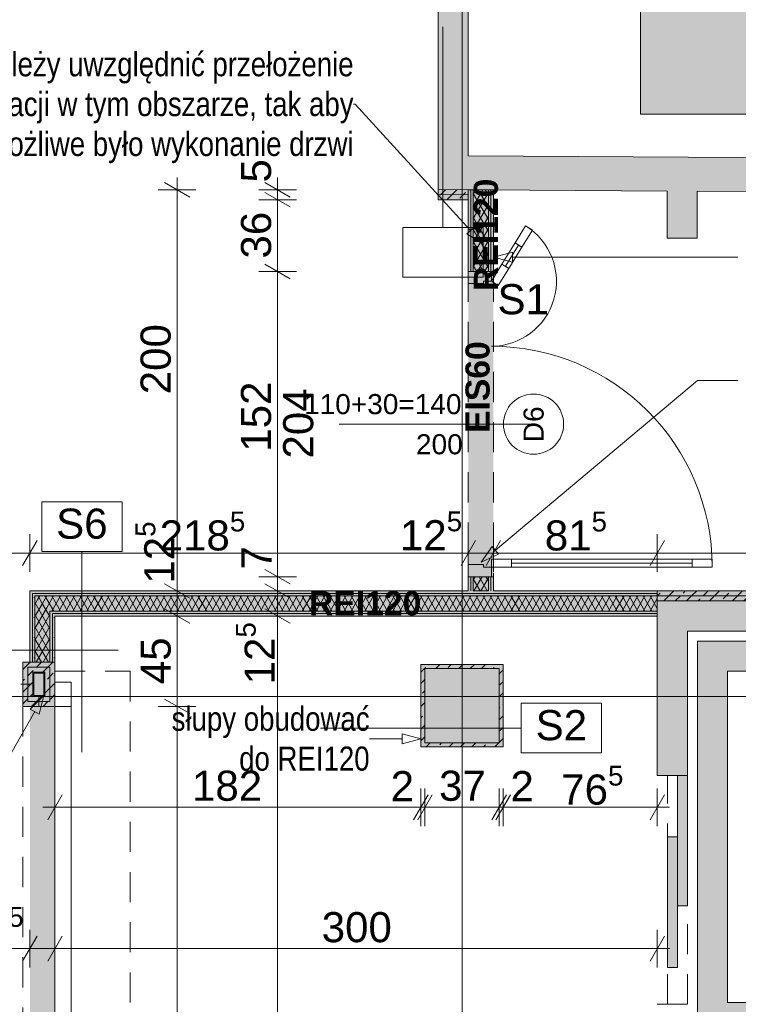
# Paper-space layout 'A-29. RZUT - PIĘTRO -1' of a CAD drawing. Header units: millimetres. Extents: x 0 to 950, y 0 to 750.
# Tile 16 of 28: x 303 to 375, y 203 to 301. Entities that reach past the tile are written whole.
import ezdxf
from ezdxf.xclip import XClip

# ---------------------------------------------------------------- set-up
doc = ezdxf.new("R2010")
doc.units = ezdxf.units.MM
doc.header["$MEASUREMENT"] = 0
doc.header["$XCLIPFRAME"] = 0
for name, pattern in [('DASHDOTX2', [1000, 500, -250, 0, -250]), ('DOT2', [3, 0.5, -2.5]), ('Przer. długie kreski', [2.5, 1.5, -1]), ('PRZERYWANA_DU_A', [550, 350, -200])]:
    doc.linetypes.add(name, pattern=pattern)
for name, color, linetype, lineweight in [('0_Nr_pióra__2', 8, 'Continuous', 13), ('A_winda_Nr_pióra__1', 7, 'Continuous', 20), ('A_wymiary_Nr_pióra__1', 7, 'Continuous', 20), ('A_wymiary_Nr_pióra__2', 8, 'Continuous', 13), ('A_ściany proj_Nr_pióra__1', 7, 'Continuous', 20), ('A_ściany proj_Nr_pióra__2', 8, 'Continuous', 13), ('A_ściany_Nr_pióra__1', 7, 'Continuous', 20), ('Drzwi Archicad_Nr_pióra__1', 7, 'Continuous', 20), ('Drzwi Archicad_Nr_pióra__3', 252, 'Continuous', 13), ('Znaczniki drzwi Archicada_Nr_pióra__3', 252, 'Continuous', 13)]:
    doc.layers.add(name, color=color, linetype=linetype, lineweight=lineweight)
for name, color, linetype in [('A_konstrukcja stalowa', 7, 'Continuous'), ('A_podrys', 7, 'Continuous'), ('A_ppoż proj', 7, 'Continuous'), ('A_winda', 7, 'Continuous'), ('A_ściany', 7, 'Continuous'), ('A_ściany proj', 7, 'Continuous')]:
    doc.layers.add(name, color=color, linetype=linetype)
for name, color, linetype, lineweight, true_color in [('A_konstrukcja stalowa_Nr_pióra__10', 7, 'Continuous', 13, 0x4b4b4b), ('A_opis ścian_Nr_pióra__19', 7, 'Continuous', 5, 0x191919), ('A_opis_Nr_pióra__10', 7, 'Continuous', 13, 0x4b4b4b), ('A_opis_Nr_pióra__255', 7, 'Continuous', 15, 0x242424), ('A_osie_Nr_pióra__16', 7, 'Continuous', 5, 0x0f0f0f), ('A_ppoż proj_Nr_pióra__8', 7, 'Continuous', 13, 0x4c4c4c), ('A_stolarka_Nr_pióra__8', 7, 'Continuous', 13, 0x4c4c4c), ('A_ściany proj_Nr_pióra__10', 7, 'Continuous', 13, 0x4b4b4b), ('A_ściany proj_Nr_pióra__21', 7, 'Continuous', 5, 0xb0b0b0), ('A_ściany proj_Nr_pióra__8', 7, 'Continuous', 13, 0x4c4c4c)]:
    doc.layers.add(name, color=color, linetype=linetype, lineweight=lineweight, true_color=true_color)
doc.styles.add('STYL_AUTOMATYCZNY_1', font='arial.ttf')
doc.styles.add('STYL_AUTOMATYCZNY_2', font='ARIALN.TTF')
doc.styles.add('STYL_AUTOMATYCZNY_3', font='arial.ttf')
doc.styles.add('STYL_AUTOMATYCZNY_4', font='arial.ttf')
doc.styles.add('STYL_AUTOMATYCZNY_5', font='arial.ttf')
pattern_1 = [(45, (-3203.2107, -656.7228), (-1.1404925, 1.1404925), []), (45, (-3202.0702, -656.7228), (-1.1404925, 1.1404925), [0.80646, -0.40322])]
pattern_2 = [(0, (-3203.2107, -656.7228), (0, 2), [0, -2])]
pattern_3 = [(60, (-3203.2107, -656.72283), (-0.51961524, 0.3), []), (120, (-3203.2107, -656.72283), (0.51961524, 0.3), [])]

# ---------------------------------------------------------------- blocks, each defined once
blk = doc.blocks.new('Rysunek_2_2', base_point=(-3203.211, -656.723))
at = {"linetype": 'Continuous', "lineweight": 0, "true_color": 0x484848}
blk.add_hatch(color=251, dxfattribs=at).paths.add_polyline_path([(365.172, 519.047), (365.172, 291.427), (535.172, 291.427), (535.172, 519.047)])
at = {"layer": 'A_konstrukcja stalowa', "linetype": 'Continuous', "lineweight": 0, "true_color": 0x252525}
h = blk.add_hatch(color=250, dxfattribs=at)
h.paths.add_polyline_path([(304.634, 233.427), (305.834, 233.427), (305.834, 235.827), (304.634, 235.827)])
h.paths.add_polyline_path([(304.734, 233.527), (304.734, 235.727), (305.734, 235.727), (305.734, 233.527)], flags=0)
at = {"layer": 'A_ppoż proj', "linetype": 'Continuous', "lineweight": 0, "true_color": 0x121212}
h = blk.add_hatch(color=250, dxfattribs=at)
h.paths.add_polyline_path([(304.334, 243.927), (304.334, 236.827), (303.634, 236.827), (303.634, 232.427), (304.334, 232.427), (304.334, 162.427), (303.634, 162.427), (303.634, 158.027), (304.334, 158.027), (304.334, 150.927), (422.084, 150.927), (422.084, 111.262), (424.584, 111.262), (424.584, 150.927), (429.992, 150.927), (429.992, 156.127), (434.392, 156.127), (434.392, 163.527), (429.992, 163.527), (429.992, 234.127), (434.992, 234.127), (434.992, 241.975), (429.992, 241.975), (429.992, 243.927), (350.503, 243.927), (350.503, 283.887), (345.003, 283.905), (344.997, 282.905), (347.997, 282.887), (348.003, 243.927)])
h.paths.add_polyline_path([(366.833, 153.427), (306.834, 153.427), (306.834, 241.427), (366.833, 241.427), (366.834, 242.927), (428.992, 242.927), (428.992, 241.575), (434.592, 241.575), (434.592, 234.527), (428.992, 234.527), (428.992, 163.127), (433.992, 163.127), (433.992, 156.527), (428.992, 156.527), (428.992, 151.927), (366.834, 151.927)], flags=0)
h = blk.add_hatch(color=250, dxfattribs=at)
h.paths.add_polyline_path([(343.283, 228.387), (351.483, 228.387), (351.483, 236.587), (343.283, 236.587)])
h.paths.add_polyline_path([(343.683, 228.787), (343.683, 236.187), (351.083, 236.187), (351.083, 228.787)], flags=0)
at = {"layer": 'A_winda', "linetype": 'Continuous', "lineweight": 0, "true_color": 0xfdfdfd}
h = blk.add_hatch(color=7, dxfattribs=at)
h.paths.add_polyline_path([(370.834, 238.927), (370.834, 199.927), (425.012, 199.927), (425.012, 238.927)])
h.paths.add_polyline_path([(422.012, 235.927), (422.012, 202.927), (373.834, 202.927), (373.834, 235.927)], flags=0)
for points in [[(368.834, 212.547), (369.834, 212.547), (369.834, 225.547), (368.834, 225.547)], [(367.834, 206.428), (368.834, 206.428), (368.834, 219.428), (367.834, 219.428)]]:
    blk.add_hatch(color=7, dxfattribs=at).paths.add_polyline_path(points)
at = {"layer": 'A_ściany', "linetype": 'Continuous', "lineweight": 0, "true_color": 0x000000}
for points in [[(348.003, 287.287), (348.003, 406.527), (345.003, 406.527), (345.003, 283.905)], [(345.003, 283.905), (452.065, 283.244), (452.086, 286.644), (348.003, 287.287)], [(370.803, 279.087), (370.803, 283.746), (367.803, 283.764), (367.803, 279.087)], [(369.834, 239.927), (366.834, 242.927), (366.834, 225.547), (369.834, 225.547)], [(369.834, 239.927), (425.992, 239.927), (428.992, 242.927), (366.834, 242.927)], [(343.683, 236.187), (343.683, 228.787), (351.083, 228.787), (351.083, 236.187)]]:
    blk.add_hatch(color=18, dxfattribs=at).paths.add_polyline_path(points)
at = {"layer": 'A_ściany proj', "linetype": 'Continuous', "lineweight": 0, "true_color": 0x4b4b4b}
h = blk.add_hatch(dxfattribs=at)
h.set_pattern_fill('FP_65_0002', color=251, style=0, pattern_type=2)
h.set_pattern_definition(pattern_1)
h.paths.add_polyline_path([(348.003, 283.887), (345.003, 283.905), (345, 283.405), (348, 283.387)])
at = {"layer": 'A_ściany proj', "linetype": 'Continuous', "lineweight": 13}
h = blk.add_hatch(dxfattribs=at)
h.set_pattern_fill('gypsum_0002', color=8, style=0, pattern_type=2)
h.set_pattern_definition(pattern_2)
h.paths.add_polyline_path([(348.003, 283.871), (348.003, 275.745), (348.253, 275.745), (348.253, 283.871)])
h = blk.add_hatch(dxfattribs=at)
h.set_pattern_fill('gypsum_0002', color=8, style=0, pattern_type=2)
h.set_pattern_definition(pattern_2)
h.paths.add_polyline_path([(348.503, 283.871), (348.253, 283.871), (348.253, 275.745), (348.503, 275.745)])
h = blk.add_hatch(dxfattribs=at)
h.set_pattern_fill('batt_insulation_0002', color=8, style=0, pattern_type=2)
h.set_pattern_definition(pattern_3)
h.paths.add_polyline_path([(350.003, 283.871), (348.503, 283.871), (348.503, 275.745), (350.003, 275.745)])
h = blk.add_hatch(dxfattribs=at)
h.set_pattern_fill('gypsum_0002', color=8, style=0, pattern_type=2)
h.set_pattern_definition(pattern_2)
h.paths.add_polyline_path([(350.003, 283.871), (350.003, 275.745), (350.253, 275.745), (350.253, 283.871)])
h = blk.add_hatch(dxfattribs=at)
h.set_pattern_fill('gypsum_0002', color=8, style=0, pattern_type=2)
h.set_pattern_definition(pattern_2)
h.paths.add_polyline_path([(350.253, 283.871), (350.253, 275.745), (350.503, 275.745), (350.503, 283.871)])
at = {"layer": 'A_ściany proj', "linetype": 'Continuous', "lineweight": 0, "true_color": 0x4b4b4b}
h = blk.add_hatch(dxfattribs=at)
h.set_pattern_fill('FP_65_0002', color=251, style=0, pattern_type=2)
h.set_pattern_definition(pattern_1)
h.paths.add_polyline_path([(344.997, 282.905), (347.997, 282.887), (348, 283.387), (345, 283.405)])
at = {"layer": 'A_ściany proj', "linetype": 'Continuous', "lineweight": 13}
h = blk.add_hatch(dxfattribs=at)
h.set_pattern_fill('gypsum_0002', color=8, style=0, pattern_type=2)
h.set_pattern_definition(pattern_2)
h.paths.add_polyline_path([(348.003, 243.927), (348.253, 243.927), (348.253, 245.345), (348.003, 245.345)])
h = blk.add_hatch(dxfattribs=at)
h.set_pattern_fill('gypsum_0002', color=8, style=0, pattern_type=2)
h.set_pattern_definition(pattern_2)
h.paths.add_polyline_path([(348.253, 245.345), (348.253, 243.927), (348.503, 243.927), (348.503, 245.345)])
h = blk.add_hatch(dxfattribs=at)
h.set_pattern_fill('batt_insulation_0002', color=8, style=0, pattern_type=2)
h.set_pattern_definition(pattern_3)
h.paths.add_polyline_path([(348.503, 245.345), (348.503, 243.927), (350.003, 243.927), (350.003, 245.345)])
h = blk.add_hatch(dxfattribs=at)
h.set_pattern_fill('gypsum_0002', color=8, style=0, pattern_type=2)
h.set_pattern_definition(pattern_2)
h.paths.add_polyline_path([(350.003, 243.927), (350.253, 243.927), (350.253, 245.345), (350.003, 245.345)])
h = blk.add_hatch(dxfattribs=at)
h.set_pattern_fill('gypsum_0002', color=8, style=0, pattern_type=2)
h.set_pattern_definition(pattern_2)
h.paths.add_polyline_path([(350.253, 243.927), (350.503, 243.927), (350.503, 245.345), (350.253, 245.345)])
h = blk.add_hatch(dxfattribs=at)
h.set_pattern_fill('gypsum_0002', color=8, style=0, pattern_type=2)
h.set_pattern_definition(pattern_2)
h.paths.add_polyline_path([(366.833, 243.927), (304.334, 243.927), (304.584, 243.677), (366.833, 243.677)])
h = blk.add_hatch(dxfattribs=at)
h.set_pattern_fill('gypsum_0002', color=8, style=0, pattern_type=2)
h.set_pattern_definition(pattern_2)
h.paths.add_polyline_path([(304.334, 243.927), (304.334, 236.827), (304.584, 236.827), (304.584, 243.677)])
h = blk.add_hatch(dxfattribs=at)
h.set_pattern_fill('gypsum_0002', color=8, style=0, pattern_type=2)
h.set_pattern_definition(pattern_2)
h.paths.add_polyline_path([(366.833, 243.677), (304.584, 243.677), (304.834, 243.427), (366.833, 243.427)])
h = blk.add_hatch(dxfattribs=at)
h.set_pattern_fill('gypsum_0002', color=8, style=0, pattern_type=2)
h.set_pattern_definition(pattern_2)
h.paths.add_polyline_path([(304.584, 243.677), (304.584, 236.827), (304.834, 236.827), (304.834, 243.427)])
h = blk.add_hatch(dxfattribs=at)
h.set_pattern_fill('batt_insulation_0002', color=8, style=0, pattern_type=2)
h.set_pattern_definition(pattern_3)
h.paths.add_polyline_path([(366.833, 243.427), (304.834, 243.427), (306.334, 241.927), (366.833, 241.927)])
h = blk.add_hatch(dxfattribs=at)
h.set_pattern_fill('batt_insulation_0002', color=8, style=0, pattern_type=2)
h.set_pattern_definition(pattern_3)
h.paths.add_polyline_path([(304.834, 243.427), (304.834, 236.827), (306.334, 236.827), (306.334, 241.927)])
at = {"layer": 'A_ściany proj', "linetype": 'Continuous', "lineweight": 0, "true_color": 0x4b4b4b}
h = blk.add_hatch(dxfattribs=at)
h.set_pattern_fill('FP_65_0002', color=251, style=0, pattern_type=2)
h.set_pattern_definition(pattern_1)
h.paths.add_polyline_path([(429.992, 243.927), (366.834, 243.927), (366.834, 243.427), (429.492, 243.427)])
h = blk.add_hatch(dxfattribs=at)
h.set_pattern_fill('FP_65_0002', color=251, style=0, pattern_type=2)
h.set_pattern_definition(pattern_1)
h.paths.add_polyline_path([(366.834, 242.927), (428.992, 242.927), (429.492, 243.427), (366.834, 243.427)])
at = {"layer": 'A_ściany proj', "linetype": 'Continuous', "lineweight": 13}
h = blk.add_hatch(dxfattribs=at)
h.set_pattern_fill('gypsum_0002', color=8, style=0, pattern_type=2)
h.set_pattern_definition(pattern_2)
h.paths.add_polyline_path([(306.584, 241.677), (366.833, 241.677), (366.833, 241.927), (306.334, 241.927)])
h = blk.add_hatch(dxfattribs=at)
h.set_pattern_fill('gypsum_0002', color=8, style=0, pattern_type=2)
h.set_pattern_definition(pattern_2)
h.paths.add_polyline_path([(306.584, 236.827), (306.584, 241.677), (306.334, 241.927), (306.334, 236.827)])
h = blk.add_hatch(dxfattribs=at)
h.set_pattern_fill('gypsum_0002', color=8, style=0, pattern_type=2)
h.set_pattern_definition(pattern_2)
h.paths.add_polyline_path([(306.834, 241.427), (366.833, 241.427), (366.833, 241.677), (306.584, 241.677)])
h = blk.add_hatch(dxfattribs=at)
h.set_pattern_fill('gypsum_0002', color=8, style=0, pattern_type=2)
h.set_pattern_definition(pattern_2)
h.paths.add_polyline_path([(306.834, 236.827), (306.834, 241.427), (306.584, 241.677), (306.584, 236.827)])
at = {"layer": 'A_ściany proj', "linetype": 'Continuous', "lineweight": 0, "true_color": 0x4b4b4b}
h = blk.add_hatch(dxfattribs=at)
h.set_pattern_fill('FP_65_0002', color=251, style=0, pattern_type=2)
h.set_pattern_definition(pattern_1)
h.paths.add_polyline_path([(306.834, 236.827), (303.634, 236.827), (304.134, 236.327), (306.334, 236.327)])
h = blk.add_hatch(dxfattribs=at)
h.set_pattern_fill('FP_65_0002', color=251, style=0, pattern_type=2)
h.set_pattern_definition(pattern_1)
h.paths.add_polyline_path([(303.634, 236.827), (303.634, 232.427), (304.134, 232.927), (304.134, 236.327)])
h = blk.add_hatch(dxfattribs=at)
h.set_pattern_fill('FP_65_0002', color=251, style=0, pattern_type=2)
h.set_pattern_definition(pattern_1)
h.paths.add_polyline_path([(306.834, 232.427), (306.834, 236.827), (306.334, 236.327), (306.334, 232.927)])
h = blk.add_hatch(dxfattribs=at)
h.set_pattern_fill('FP_65_0002', color=251, style=0, pattern_type=2)
h.set_pattern_definition(pattern_1)
h.paths.add_polyline_path([(351.483, 236.587), (343.283, 236.587), (343.683, 236.187), (351.083, 236.187)])
h = blk.add_hatch(dxfattribs=at)
h.set_pattern_fill('FP_65_0002', color=251, style=0, pattern_type=2)
h.set_pattern_definition(pattern_1)
h.paths.add_polyline_path([(343.283, 236.587), (343.283, 228.387), (343.683, 228.787), (343.683, 236.187)])
h = blk.add_hatch(dxfattribs=at)
h.set_pattern_fill('FP_65_0002', color=251, style=0, pattern_type=2)
h.set_pattern_definition(pattern_1)
h.paths.add_polyline_path([(351.483, 228.387), (351.483, 236.587), (351.083, 236.187), (351.083, 228.787)])
h = blk.add_hatch(dxfattribs=at)
h.set_pattern_fill('FP_65_0002', color=251, style=0, pattern_type=2)
h.set_pattern_definition(pattern_1)
h.paths.add_polyline_path([(304.634, 235.827), (305.834, 235.827), (306.334, 236.327), (304.134, 236.327)])
h = blk.add_hatch(dxfattribs=at)
h.set_pattern_fill('FP_65_0002', color=251, style=0, pattern_type=2)
h.set_pattern_definition(pattern_1)
h.paths.add_polyline_path([(304.634, 233.427), (304.634, 235.827), (304.134, 236.327), (304.134, 232.927)])
h = blk.add_hatch(dxfattribs=at)
h.set_pattern_fill('FP_65_0002', color=251, style=0, pattern_type=2)
h.set_pattern_definition(pattern_1)
h.paths.add_polyline_path([(305.834, 235.827), (305.834, 233.427), (306.334, 232.927), (306.334, 236.327)])
h = blk.add_hatch(dxfattribs=at)
h.set_pattern_fill('FP_65_0002', color=251, style=0, pattern_type=2)
h.set_pattern_definition(pattern_1)
h.paths.add_polyline_path([(303.634, 232.427), (306.834, 232.427), (306.334, 232.927), (304.134, 232.927)])
h = blk.add_hatch(dxfattribs=at)
h.set_pattern_fill('FP_65_0002', color=251, style=0, pattern_type=2)
h.set_pattern_definition(pattern_1)
h.paths.add_polyline_path([(305.834, 233.427), (304.634, 233.427), (304.134, 232.927), (306.334, 232.927)])
h = blk.add_hatch(dxfattribs=at)
h.set_pattern_fill('FP_65_0002', color=251, style=0, pattern_type=2)
h.set_pattern_definition(pattern_1)
h.paths.add_polyline_path([(343.283, 228.387), (351.483, 228.387), (351.083, 228.787), (343.683, 228.787)])
at = {"layer": '0_Nr_pióra__2', "color": 8, "linetype": 'PRZERYWANA_DU_A', "lineweight": 13, "ltscale": 2, "flags": 128}
blk.add_lwpolyline([(535.172, 291.427), (365.172, 291.427), (365.172, 519.047)], dxfattribs=at)
at = {"layer": 'A_konstrukcja stalowa_Nr_pióra__10', "color": 251, "linetype": 'DOT2', "lineweight": 13, "ltscale": 2, "true_color": 0x4b4b4b}
for p, q in [((305.234, 232.427), (305.234, 236.827)), ((303.434, 234.627), (307.034, 234.627))]:
    blk.add_line(p, q, dxfattribs=at)
at = {"layer": 'A_konstrukcja stalowa_Nr_pióra__10', "color": 251, "linetype": 'Continuous', "lineweight": 13, "ltscale": 2, "true_color": 0x4b4b4b}
for p, q in [((305.834, 235.827), (304.634, 235.827)), ((304.634, 235.827), (304.634, 233.427)), ((304.734, 233.527), (304.734, 235.727)), ((304.734, 235.727), (305.734, 235.727)), ((305.734, 235.727), (305.734, 233.527)), ((305.834, 233.427), (305.834, 235.827)), ((305.734, 233.527), (304.734, 233.527)), ((304.634, 233.427), (305.834, 233.427))]:
    blk.add_line(p, q, dxfattribs=at)
at = {"layer": 'A_opis ścian_Nr_pióra__19', "color": 250, "linetype": 'Continuous', "lineweight": 5, "ltscale": 2, "true_color": 0x191919}
for p, q in [((345.478, 280.124), (345.478, 300.124)), ((349.478, 280.124), (341.478, 280.124)), ((341.478, 280.124), (341.478, 275.174)), ((349.478, 275.174), (349.478, 280.124)), ((341.478, 275.174), (349.478, 275.174)), ((313.511, 252.817), (305.511, 252.817)), ((305.511, 252.817), (305.511, 247.867)), ((313.511, 247.867), (313.511, 252.817)), ((305.511, 247.867), (313.511, 247.867)), ((309.511, 247.866), (309.511, 227.866)), ((293.132, 238.019), (313.132, 238.019)), ((361.277, 232.743), (353.277, 232.743)), ((353.277, 232.743), (353.277, 227.793)), ((361.277, 227.793), (361.277, 232.743)), ((353.277, 230.268), (333.277, 230.268)), ((353.277, 227.793), (361.277, 227.793))]:
    blk.add_line(p, q, dxfattribs=at)
at = {"layer": 'A_opis_Nr_pióra__255', "color": 250, "linetype": 'Continuous', "lineweight": 15, "ltscale": 2, "true_color": 0x242424}
for p, q in [((336.739, 292.406), (336.576, 292.406)), ((348.238, 279.84), (336.739, 292.406)), ((347.869, 279.502), (348.607, 280.177)), ((349.498, 278.463), (348.607, 280.177)), ((349.498, 278.463), (347.869, 279.502)), ((350.538, 277.174), (352.404, 277.674)), ((352.404, 277.674), (352.404, 276.674)), ((350.538, 277.174), (352.404, 276.674)), ((352.404, 277.174), (374.693, 277.174)), ((374.693, 277.174), (374.856, 277.174)), ((350.701, 247.985), (370.832, 264.891)), ((370.832, 264.891), (374.856, 264.891)), ((349.272, 246.784), (350.38, 248.367)), ((350.38, 248.367), (351.023, 247.602)), ((349.272, 246.784), (351.023, 247.602)), ((305.734, 233.527), (304.378, 232.151)), ((305.734, 233.527), (305.248, 231.657)), ((304.813, 231.904), (302.424, 227.694)), ((305.248, 231.657), (304.378, 232.151)), ((341.417, 228.692), (341.417, 229.692)), ((343.283, 229.192), (341.417, 229.692)), ((338.334, 229.192), (338.172, 229.192)), ((341.417, 229.192), (338.334, 229.192)), ((343.283, 229.192), (341.417, 228.692))]:
    blk.add_line(p, q, dxfattribs=at)
at = {"layer": 'A_osie_Nr_pióra__16', "color": 250, "linetype": 'DASHDOTX2', "lineweight": 5, "ltscale": 2, "true_color": 0x0f0f0f}
for p, q in [((347.384, 400.343), (347.384, 101.427)), ((535.172, 233.427), (86.774, 233.427))]:
    blk.add_line(p, q, dxfattribs=at)
at = {"layer": 'A_stolarka_Nr_pióra__8', "color": 251, "linetype": 'Przer. długie kreski', "lineweight": 13, "ltscale": 2, "true_color": 0x4c4c4c}
for p, q in [((306.834, 235.927), (314.334, 235.927)), ((314.334, 235.927), (314.334, 158.927))]:
    blk.add_line(p, q, dxfattribs=at)
at = {"layer": 'A_stolarka_Nr_pióra__8', "color": 251, "linetype": 'Continuous', "lineweight": 13, "ltscale": 2, "true_color": 0x4c4c4c}
for p, q in [((306.834, 234.827), (306.834, 160.027)), ((306.834, 234.827), (308.434, 234.827)), ((308.434, 234.827), (308.434, 160.027)), ((306.834, 232.427), (308.434, 232.427))]:
    blk.add_line(p, q, dxfattribs=at)
at = {"layer": 'A_winda_Nr_pióra__1', "color": 7, "linetype": 'Przer. długie kreski', "lineweight": 20, "ltscale": 2}
for p, q in [((367.834, 202.747), (367.834, 225.547)), ((369.834, 202.747), (369.834, 224.747))]:
    blk.add_line(p, q, dxfattribs=at)
at = {"layer": 'A_winda_Nr_pióra__1', "color": 7, "linetype": 'PRZERYWANA_DU_A', "lineweight": 20, "ltscale": 2, "flags": 128}
for points in [[(370.834, 238.927), (425.012, 238.927), (425.012, 199.927), (370.834, 199.927)], [(422.012, 235.927), (422.012, 202.927), (373.834, 202.927), (373.834, 235.927)]]:
    blk.add_lwpolyline(points, close=True, dxfattribs=at)
at = {"layer": 'A_winda_Nr_pióra__1', "color": 7, "linetype": 'Continuous', "lineweight": 20, "ltscale": 2, "flags": 128}
for points in [[(368.834, 212.547), (368.834, 225.547), (369.834, 225.547), (369.834, 212.547)], [(367.834, 206.428), (367.834, 219.428), (368.834, 219.428), (368.834, 206.428)]]:
    blk.add_lwpolyline(points, close=True, dxfattribs=at)
at = {"layer": 'A_wymiary_Nr_pióra__1', "color": 7, "linetype": 'Continuous', "lineweight": 20, "ltscale": 2}
for p, q in [((320.253, 283.165), (317.753, 284.609)), ((327.753, 284.609), (330.253, 283.165)), ((330.253, 282.184), (327.753, 283.627)), ((327.753, 276.467), (330.253, 275.023)), ((305.055, 248.948), (303.612, 246.448)), ((348.725, 248.948), (347.282, 246.448)), ((351.225, 248.948), (349.782, 246.448)), ((367.555, 248.948), (366.111, 246.448)), ((366.112, 246.448), (367.555, 248.948)), ((327.753, 246.067), (330.253, 244.623)), ((317.753, 244.649), (320.253, 243.205)), ((327.753, 244.649), (330.253, 243.205)), ((317.753, 242.149), (320.253, 240.705)), ((327.753, 242.149), (330.253, 240.705)), ((317.753, 233.149), (320.253, 231.705)), ((307.555, 223.63), (306.112, 221.13)), ((342.562, 221.13), (344.005, 223.63)), ((344.405, 223.63), (342.962, 221.13)), ((350.362, 221.13), (351.805, 223.63)), ((352.205, 223.63), (350.762, 221.13)), ((366.111, 221.13), (367.555, 223.63)), ((305.055, 209.54), (303.612, 207.04)), ((307.555, 209.54), (306.112, 207.04)), ((366.112, 207.04), (367.555, 209.54))]:
    blk.add_line(p, q, dxfattribs=at)
at = {"layer": 'A_wymiary_Nr_pióra__2', "color": 8, "linetype": 'Continuous', "lineweight": 13, "ltscale": 2}
for p, q in [((319.003, 283.887), (319.003, 285.109)), ((329.003, 283.887), (329.003, 285.109)), ((320.878, 283.887), (317.128, 283.887)), ((319.003, 243.927), (319.003, 283.887)), ((330.878, 283.887), (327.128, 283.887)), ((329.003, 282.905), (329.003, 283.887)), ((330.878, 282.905), (327.128, 282.905)), ((329.003, 275.745), (329.003, 282.905)), ((330.878, 275.745), (327.128, 275.745)), ((329.003, 245.345), (329.003, 275.745)), ((304.334, 245.823), (304.334, 249.573)), ((348.003, 245.823), (348.003, 249.573)), ((350.503, 245.823), (350.503, 249.573)), ((366.833, 245.823), (366.833, 249.573)), ((366.834, 245.823), (366.834, 249.573)), ((276.128, 247.698), (304.334, 247.698)), ((304.334, 247.698), (348.003, 247.698)), ((348.003, 247.698), (350.503, 247.698)), ((350.503, 247.698), (366.834, 247.698)), ((365.611, 247.698), (366.833, 247.698)), ((366.833, 247.698), (429.992, 247.698)), ((366.834, 247.698), (368.056, 247.698)), ((330.878, 245.345), (327.128, 245.345)), ((329.003, 243.927), (329.003, 245.345)), ((320.878, 243.927), (317.128, 243.927)), ((319.003, 241.427), (319.003, 243.927)), ((330.878, 243.927), (327.128, 243.927)), ((329.003, 241.427), (329.003, 243.927)), ((320.878, 241.427), (317.128, 241.427)), ((319.003, 232.427), (319.003, 241.427)), ((330.878, 241.427), (327.128, 241.427)), ((329.003, 153.427), (329.003, 241.427)), ((320.878, 232.427), (317.128, 232.427)), ((319.003, 162.427), (319.003, 232.427)), ((306.834, 220.505), (306.834, 224.255)), ((343.283, 220.505), (343.283, 224.255)), ((343.683, 220.505), (343.683, 224.255)), ((351.083, 220.505), (351.083, 224.255)), ((351.483, 220.505), (351.483, 224.255)), ((366.833, 220.505), (366.833, 224.255)), ((305.611, 222.38), (306.834, 222.38)), ((306.834, 222.38), (343.283, 222.38)), ((343.283, 222.38), (343.683, 222.38)), ((343.683, 222.38), (351.083, 222.38)), ((351.083, 222.38), (351.483, 222.38)), ((351.483, 222.38), (366.833, 222.38)), ((366.833, 222.38), (368.056, 222.38)), ((304.334, 206.415), (304.334, 210.165)), ((306.834, 206.415), (306.834, 210.165)), ((366.834, 206.415), (366.834, 210.165)), ((276.06, 208.29), (304.334, 208.29)), ((304.334, 208.29), (306.834, 208.29)), ((306.834, 208.29), (366.834, 208.29)), ((366.834, 208.29), (368.056, 208.29))]:
    blk.add_line(p, q, dxfattribs=at)
at = {"layer": 'A_ściany proj_Nr_pióra__1', "color": 7, "linetype": 'Continuous', "lineweight": 20, "ltscale": 2, "flags": 128}
for points in [[(348.003, 283.887), (345.003, 283.905)], [(348.003, 283.871), (348.003, 275.745)], [(350.503, 275.745), (350.503, 283.871)], [(344.997, 282.905), (347.997, 282.887)], [(348.003, 245.345), (348.003, 243.927)], [(350.503, 243.927), (350.503, 245.345)], [(348.003, 243.927), (304.334, 243.927)], [(304.334, 243.927), (304.334, 236.827)], [(350.003, 243.927), (348.503, 243.927)], [(366.833, 243.927), (350.503, 243.927)], [(429.992, 243.927), (366.834, 243.927)], [(366.834, 242.927), (428.992, 242.927)], [(306.834, 241.427), (366.833, 241.427)], [(306.834, 236.827), (306.834, 241.427)], [(306.834, 236.827), (303.634, 236.827)], [(303.634, 236.827), (303.634, 232.427)], [(306.834, 232.427), (306.834, 236.827)], [(351.483, 236.587), (343.283, 236.587)], [(343.283, 236.587), (343.283, 228.387)], [(351.483, 228.387), (351.483, 236.587)], [(304.634, 235.827), (305.834, 235.827)], [(304.634, 233.427), (304.634, 235.827)], [(305.834, 235.827), (305.834, 233.427)], [(343.683, 236.187), (351.083, 236.187)], [(343.683, 228.787), (343.683, 236.187)], [(351.083, 236.187), (351.083, 228.787)], [(305.834, 233.427), (304.634, 233.427)], [(303.634, 232.427), (306.834, 232.427)], [(351.083, 228.787), (343.683, 228.787)], [(343.283, 228.387), (351.483, 228.387)]]:
    blk.add_lwpolyline(points, dxfattribs=at)
at = {"layer": 'A_ściany proj_Nr_pióra__10', "color": 251, "linetype": 'Continuous', "lineweight": 13, "ltscale": 2, "true_color": 0x4b4b4b}
for p, q in [((345, 283.405), (348, 283.387)), ((348, 283.387), (345, 283.405)), ((429.492, 243.427), (366.834, 243.427)), ((366.834, 243.427), (429.492, 243.427)), ((304.134, 236.327), (306.334, 236.327)), ((306.334, 236.327), (304.134, 236.327)), ((304.134, 232.927), (304.134, 236.327)), ((304.134, 236.327), (304.134, 232.927)), ((306.334, 236.327), (306.334, 232.927)), ((306.334, 232.927), (306.334, 236.327)), ((306.334, 232.927), (304.134, 232.927)), ((304.134, 232.927), (306.334, 232.927))]:
    blk.add_line(p, q, dxfattribs=at)
at = {"layer": 'A_ściany proj_Nr_pióra__2', "color": 8, "linetype": 'Continuous', "lineweight": 13, "ltscale": 2, "flags": 128}
for points in [[(345, 283.405), (345.003, 283.905)], [(348, 283.387), (348.003, 283.887)], [(344.997, 282.905), (345, 283.405)], [(347.997, 282.887), (348, 283.387)], [(366.834, 243.927), (366.834, 243.427)], [(366.834, 243.427), (366.834, 242.927)]]:
    blk.add_lwpolyline(points, dxfattribs=at)
at = {"layer": 'A_ściany proj_Nr_pióra__21', "color": 253, "linetype": 'Continuous', "lineweight": 5, "ltscale": 2, "true_color": 0xb0b0b0}
for p, q in [((348.253, 283.871), (348.253, 275.745)), ((348.503, 283.871), (348.503, 275.745)), ((350.003, 275.745), (350.003, 283.871)), ((350.253, 275.745), (350.253, 283.871)), ((348.003, 275.745), (348.253, 275.745)), ((348.253, 275.745), (348.503, 275.745)), ((348.503, 275.745), (350.003, 275.745)), ((350.003, 275.745), (350.253, 275.745)), ((350.253, 275.745), (350.303, 275.745)), ((350.303, 275.745), (350.503, 275.745)), ((348.003, 245.345), (348.253, 245.345)), ((348.253, 245.345), (348.253, 243.927)), ((348.253, 245.345), (348.503, 245.345)), ((348.503, 245.345), (348.503, 243.927)), ((348.503, 245.345), (350.003, 245.345)), ((350.003, 243.927), (350.003, 245.345)), ((350.003, 245.345), (350.253, 245.345)), ((350.253, 243.927), (350.253, 245.345)), ((350.253, 245.345), (350.303, 245.345)), ((350.303, 245.345), (350.503, 245.345)), ((366.833, 243.677), (304.584, 243.677)), ((304.584, 243.677), (304.584, 236.827)), ((366.833, 243.427), (304.834, 243.427)), ((304.834, 243.427), (304.834, 236.827)), ((306.334, 241.927), (366.833, 241.927)), ((306.334, 236.827), (306.334, 241.927)), ((306.584, 241.677), (366.833, 241.677)), ((306.584, 236.827), (306.584, 241.677)), ((304.334, 232.427), (304.584, 232.427)), ((304.584, 232.427), (304.834, 232.427)), ((304.834, 232.427), (306.334, 232.427)), ((306.334, 232.427), (306.584, 232.427)), ((306.584, 232.427), (306.834, 232.427))]:
    blk.add_line(p, q, dxfattribs=at)
at = {"layer": 'A_ściany proj_Nr_pióra__21', "color": 253, "linetype": 'Continuous', "lineweight": 5, "ltscale": 2, "true_color": 0xb0b0b0, "flags": 128}
for points in [[(348.003, 283.871), (348.253, 283.871)], [(348.253, 283.871), (348.503, 283.871)], [(348.503, 283.871), (350.003, 283.871)], [(350.003, 283.871), (350.253, 283.871)], [(350.253, 283.871), (350.503, 283.871)], [(348.503, 243.927), (350.003, 243.927)], [(366.833, 243.927), (366.833, 243.677)], [(366.833, 243.677), (366.833, 243.427)], [(366.833, 243.427), (366.833, 241.927)], [(366.833, 241.927), (366.833, 241.677)], [(366.833, 241.677), (366.833, 241.427)], [(304.334, 236.827), (304.584, 236.827)], [(304.584, 236.827), (304.834, 236.827)], [(304.834, 236.827), (306.334, 236.827)], [(306.334, 236.827), (306.584, 236.827)], [(306.584, 236.827), (306.834, 236.827)]]:
    blk.add_lwpolyline(points, dxfattribs=at)
at = {"layer": 'A_ściany proj_Nr_pióra__8', "color": 251, "linetype": 'Przer. długie kreski', "lineweight": 13, "ltscale": 2, "true_color": 0x4c4c4c}
blk.add_line((303.634, 232.427), (303.634, 162.427), dxfattribs=at)
at = {"layer": 'A_ściany_Nr_pióra__1', "color": 7, "linetype": 'Continuous', "lineweight": 20, "ltscale": 2}
for p, q in [((366.834, 225.547), (369.834, 225.547)), ((366.834, 202.747), (369.834, 202.747))]:
    blk.add_line(p, q, dxfattribs=at)
at = {"layer": 'A_ściany_Nr_pióra__1', "color": 7, "linetype": 'Continuous', "lineweight": 20, "ltscale": 2, "flags": 128}
for points in [[(345.003, 406.527), (345.003, 283.905)], [(348.003, 287.287), (348.003, 406.527)], [(452.086, 286.644), (348.003, 287.287)], [(345.003, 283.905), (367.803, 283.764)], [(367.803, 283.764), (367.803, 279.087)], [(370.803, 283.746), (452.065, 283.244)], [(370.803, 279.087), (370.803, 283.746)], [(367.803, 279.087), (370.803, 279.087)], [(366.834, 242.927), (366.834, 225.547)], [(428.992, 242.927), (366.834, 242.927)], [(369.834, 225.547), (369.834, 239.927)], [(369.834, 239.927), (425.992, 239.927)], [(343.683, 236.187), (343.683, 228.787)], [(351.083, 236.187), (343.683, 236.187)], [(351.083, 228.787), (351.083, 236.187)], [(343.683, 228.787), (351.083, 228.787)]]:
    blk.add_lwpolyline(points, dxfattribs=at)
at = {"layer": 'Drzwi Archicad_Nr_pióra__1', "color": 7, "linetype": 'Continuous', "lineweight": 20, "ltscale": 2}
for p, q in [((366.834, 225.547), (369.834, 225.547)), ((366.834, 202.747), (369.834, 202.747))]:
    blk.add_line(p, q, dxfattribs=at)
at = {"layer": 'Drzwi Archicad_Nr_pióra__3', "color": 252, "linetype": 'Continuous', "lineweight": 13, "ltscale": 2}
for p, q in [((353.717, 280.293), (352.663, 278.593)), ((353.343, 278.172), (354.397, 279.872)), ((354.397, 279.872), (353.717, 280.293)), ((352.663, 278.593), (353.343, 278.172)), ((353.003, 278.383), (351.697, 276.274)), ((350.303, 275.745), (348.003, 275.745)), ((348.003, 275.745), (348.003, 274.545)), ((348.003, 275.745), (348.253, 275.745)), ((348.003, 275.745), (348.253, 275.745)), ((348.253, 275.745), (348.503, 275.745)), ((348.253, 275.745), (348.503, 275.745)), ((348.503, 275.745), (350.003, 275.745)), ((348.503, 275.745), (350.003, 275.745)), ((350.003, 275.745), (350.253, 275.745)), ((350.003, 275.745), (350.253, 275.745)), ((350.253, 275.745), (350.303, 275.745)), ((350.253, 275.745), (350.303, 275.745)), ((351.357, 276.485), (350.303, 274.785)), ((350.303, 274.785), (350.303, 275.745)), ((350.303, 275.745), (350.503, 275.745)), ((350.983, 274.364), (352.037, 276.064)), ((352.037, 276.064), (351.357, 276.485)), ((349.503, 274.545), (349.503, 274.785)), ((349.503, 274.785), (350.303, 274.785)), ((350.303, 274.785), (350.983, 274.364)), ((348.003, 274.545), (349.503, 274.545)), ((349.503, 246.545), (348.003, 246.545)), ((348.003, 246.545), (348.003, 245.345)), ((349.503, 246.305), (349.503, 246.545)), ((350.303, 246.305), (349.503, 246.305)), ((350.303, 247.105), (352.303, 247.105)), ((350.303, 246.305), (350.303, 247.105)), ((350.303, 245.345), (350.303, 246.305)), ((352.303, 246.305), (350.303, 246.305)), ((352.303, 247.105), (352.303, 246.305)), ((370.303, 246.705), (352.303, 246.705)), ((370.303, 246.305), (370.303, 247.105)), ((370.303, 247.105), (372.303, 247.105)), ((372.303, 246.305), (370.303, 246.305)), ((372.303, 247.105), (372.303, 246.305)), ((348.003, 245.345), (350.303, 245.345)), ((348.003, 245.345), (348.253, 245.345)), ((348.003, 245.345), (348.253, 245.345)), ((348.253, 245.345), (348.503, 245.345)), ((348.253, 245.345), (348.503, 245.345)), ((348.503, 245.345), (350.003, 245.345)), ((348.503, 245.345), (350.003, 245.345)), ((350.003, 245.345), (350.253, 245.345)), ((350.003, 245.345), (350.253, 245.345)), ((350.253, 245.345), (350.303, 245.345)), ((350.253, 245.345), (350.303, 245.345)), ((350.303, 245.345), (350.503, 245.345)), ((304.334, 232.427), (304.584, 232.427)), ((304.584, 232.427), (304.834, 232.427)), ((304.834, 232.427), (306.334, 232.427)), ((306.334, 232.427), (306.584, 232.427)), ((306.584, 232.427), (306.834, 232.427))]:
    blk.add_line(p, q, dxfattribs=at)
at = {"layer": 'Drzwi Archicad_Nr_pióra__3', "color": 252, "linetype": 'Przer. długie kreski', "lineweight": 13, "ltscale": 2}
for p, q in [((348.003, 275.745), (348.003, 245.345)), ((350.503, 275.745), (350.503, 245.345))]:
    blk.add_line(p, q, dxfattribs=at)
at = {"layer": 'Drzwi Archicad_Nr_pióra__3', "color": 252, "linetype": 'Continuous', "lineweight": 13, "ltscale": 2, "flags": 128}
for points in [[(352.663, 278.593), (351.357, 276.485), (351.697, 276.274), (353.003, 278.383)], [(353.003, 278.383), (351.697, 276.274), (352.037, 276.064), (353.343, 278.172)], [(370.303, 246.705), (352.303, 246.705), (352.303, 247.105), (370.303, 247.105)], [(370.303, 246.305), (352.303, 246.305), (352.303, 246.705), (370.303, 246.705)]]:
    blk.add_lwpolyline(points, close=True, dxfattribs=at)
at = {"layer": 'Drzwi Archicad_Nr_pióra__3', "color": 252, "linetype": 'Continuous', "lineweight": 13, "ltscale": 2}
for centre, radius, start, end in [((350.303, 274.785), 6.48, 270, 58.21556), ((350.303, 246.305), 22, 0, 90)]:
    blk.add_arc(centre, radius, start, end, dxfattribs=at)
at = {"layer": 'Znaczniki drzwi Archicada_Nr_pióra__3', "color": 252, "linetype": 'Continuous', "lineweight": 13, "ltscale": 2}
blk.add_line((354.503, 260.545), (335.136, 260.545), dxfattribs=at)
at = {"layer": 'Znaczniki drzwi Archicada_Nr_pióra__3', "color": 252, "linetype": 'Continuous', "lineweight": 13, "ltscale": 2, "flags": 128}
blk.add_lwpolyline([(354.503, 257.545, 1), (354.503, 263.545, 1)], format="xyb", close=True, dxfattribs=at)
at = {"layer": 'A_opis ścian_Nr_pióra__19', "color": 250, "linetype": 'Continuous', "lineweight": 5, "true_color": 0x191919, "char_height": 3, "attachment_point": 2, "style": 'STYL_AUTOMATYCZNY_1'}
for s, insert in [('\\A1;{\\pqc;\\fArial|b0|i0|c238|p0;\\W1.000000;S1}', (353.478, 274.488)), ('\\A1;{\\pqc;\\fArial|b0|i0|c238|p0;\\W1.000000;S6}', (309.511, 252.131)), ('\\A1;{\\pqc;\\fArial|b0|i0|c238|p0;\\W1.000000;S2}', (357.277, 232.057))]:
    blk.add_mtext(s, dxfattribs=dict(at, insert=insert))
at = {"layer": 'A_opis_Nr_pióra__10', "color": 251, "linetype": 'Continuous', "lineweight": 13, "true_color": 0x4b4b4b, "char_height": 2.4, "attachment_point": 6, "style": 'STYL_AUTOMATYCZNY_2'}
for s, insert, width, line_spacing_factor in [('\\A1;{\\pqr;\\fArial Narrow|b0|i0|c238|p0;\\W1.000000;Uwaga! należy uwzględnić przełożenie instalacji w tym obszarze, tak aby możliwe było wykonanie drzwi}', (336.576, 292.069), 47.92611, 0.992371), ('\\A1;{\\pqr;\\fArial Narrow|b0|i0|c238|p0;\\W1.000000;słupy obudować do REI120}', (338.172, 229.191), 20.66496, 0.99198)]:
    blk.add_mtext(s, dxfattribs=dict(at, insert=insert, width=width, line_spacing_factor=line_spacing_factor))
at = {"layer": 'A_ppoż proj_Nr_pióra__8', "color": 251, "linetype": 'Continuous', "lineweight": 13, "true_color": 0x4c4c4c, "char_height": 2.4, "attachment_point": 5, "rotation": 90, "style": 'STYL_AUTOMATYCZNY_3'}
for s, insert in [('\\A1;{\\pqc;\\fArial|b1|i0|c238|p0;\\W1.000000;REI120}', (349.772, 279.407)), ('\\A1;{\\pqc;\\fArial|b1|i0|c238|p0;\\W1.000000;EIS60}', (348.942, 264.235))]:
    blk.add_mtext(s, dxfattribs=dict(at, insert=insert))
at = {"layer": 'A_ppoż proj_Nr_pióra__8', "color": 251, "linetype": 'Continuous', "lineweight": 13, "true_color": 0x4c4c4c, "insert": (337.733, 242.682), "char_height": 2.4, "attachment_point": 5, "style": 'STYL_AUTOMATYCZNY_3'}
blk.add_mtext('\\A1;{\\pqc;\\fArial|b1|i0|c238|p0;\\W1.000000;REI120}', dxfattribs=at)
at = {"layer": 'A_wymiary_Nr_pióra__1', "color": 7, "linetype": 'Continuous', "lineweight": 20, "char_height": 3, "attachment_point": 7, "rotation": 90, "style": 'STYL_AUTOMATYCZNY_5'}
for s, insert, width in [('\\A1;{\\pql;\\fArial|b0|i0|c238|p0;\\W1.000000;5}', (328.403, 284.609), 2.28817), ('\\A1;{\\pql;\\fArial|b0|i0|c238|p0;\\W1.000000;36}', (328.403, 277.037), 4.57635), ('\\A1;{\\pql;\\fArial|b0|i0|c238|p0;\\W1.000000;200}', (318.403, 263.518), 6.86451), ('\\A1;{\\pql;\\fArial|b0|i0|c238|p0;\\W1.000000;152}', (328.403, 257.794), 6.86451), ('\\A1;{\\pql;\\fArial|b0|i0|c238|p0;\\W1.000000;204}', (332.603, 257.113), 6.86451), ('\\A1;{\\pql;\\fArial|b0|i0|c238|p0;\\W1.000000;7}', (328.403, 246.068), 2.28817), ('\\A1;{\\pql;\\fArial|b0|i0|c238|p0;\\W1.000000;45}', (318.403, 234.639), 4.57635)]:
    blk.add_mtext(s, dxfattribs=dict(at, insert=insert, width=width))
at = {"layer": 'A_wymiary_Nr_pióra__1', "color": 7, "linetype": 'Continuous', "lineweight": 20, "char_height": 3, "attachment_point": 7, "style": 'STYL_AUTOMATYCZNY_1'}
for s, insert in [('\\A1;{\\pql;\\fArial|b0|i0|c238|p0;\\W1.000000;218\\fArial|b0|i0|c238|p0;\\W1.000000;\\A1{\\H.66x;\\S5^  ;}}', (317.261, 247.083)), ('\\A1;{\\pql;\\fArial|b0|i0|c238|p0;\\W1.000000;12\\fArial|b0|i0|c238|p0;\\W1.000000;\\A1{\\H.66x;\\S5^  ;}}', (341.194, 247.1)), ('\\A1;{\\pql;\\fArial|b0|i0|c238|p0;\\W1.000000;81\\fArial|b0|i0|c238|p0;\\W1.000000;\\A1{\\H.66x;\\S5^  ;}}', (355.625, 247.083)), ('\\A1;{\\pql;\\fArial|b0|i0|c238|p0;\\W1.000000;76\\fArial|b0|i0|c238|p0;\\W1.000000;\\A1{\\H.66x;\\S5^  ;}}', (357.259, 221.765)), ('\\A1;{\\pql;\\fArial|b0|i0|c238|p0;\\W1.000000;12\\fArial|b0|i0|c238|p0;\\W1.000000;\\A1{\\H.66x;\\S5^  ;}}', (297.525, 207.692))]:
    blk.add_mtext(s, dxfattribs=dict(at, insert=insert))
at = {"layer": 'A_wymiary_Nr_pióra__1', "color": 7, "linetype": 'Continuous', "lineweight": 20, "char_height": 3, "attachment_point": 7, "rotation": 90, "style": 'STYL_AUTOMATYCZNY_1'}
for insert in [(319.602, 244.649), (329.602, 234.618)]:
    blk.add_mtext('\\A1;{\\pql;\\fArial|b0|i0|c238|p0;\\W1.000000;12\\fArial|b0|i0|c238|p0;\\W1.000000;\\A1{\\H.66x;\\S5^  ;}}', dxfattribs=dict(at, insert=insert))
at = {"layer": 'A_wymiary_Nr_pióra__1', "color": 7, "linetype": 'Continuous', "lineweight": 20, "char_height": 3, "attachment_point": 7, "style": 'STYL_AUTOMATYCZNY_5'}
for s, insert, width in [('\\A1;{\\pql;\\fArial|b0|i0|c238|p0;\\W1.000000;182}', (320.482, 222.98), 6.86451), ('\\A1;{\\pql;\\fArial|b0|i0|c238|p0;\\W1.000000;2}', (340.273, 222.98), 2.28817), ('\\A1;{\\pql;\\fArial|b0|i0|c238|p0;\\W1.000000;37}', (345.095, 222.98), 4.57635), ('\\A1;{\\pql;\\fArial|b0|i0|c238|p0;\\W1.000000;2}', (352.206, 222.98), 2.28817), ('\\A1;{\\pql;\\fArial|b0|i0|c238|p0;\\W1.000000;300}', (333.401, 208.89), 6.86451)]:
    blk.add_mtext(s, dxfattribs=dict(at, insert=insert, width=width))
at = {"layer": 'Znaczniki drzwi Archicada_Nr_pióra__3', "color": 252, "linetype": 'Continuous', "lineweight": 13, "char_height": 2, "attachment_point": 7, "style": 'STYL_AUTOMATYCZNY_4'}
for s, insert in [('\\A1;{\\pql;\\fArial CE|b0|i0|c238|p0;\\W1.000000;110+30=140}', (331.643, 261.511)), ('\\A1;{\\pql;\\fArial CE|b0|i0|c238|p0;\\W1.000000;200}', (342.792, 257.511))]:
    blk.add_mtext(s, dxfattribs=dict(at, insert=insert))
at = {"layer": 'Znaczniki drzwi Archicada_Nr_pióra__3', "color": 252, "linetype": 'Continuous', "lineweight": 13, "insert": (355.538, 258.74), "char_height": 2, "attachment_point": 7, "rotation": 90, "style": 'STYL_AUTOMATYCZNY_4'}
blk.add_mtext('\\A1;{\\pql;\\fArial CE|b0|i0|c238|p0;\\W1.000000;D6}', dxfattribs=at)

psp = doc.layouts.new('A-29. RZUT - PIĘTRO -1')

# ---------------------------------------------------------------- block references
at = {"layer": 'A_podrys', "color": 37, "linetype": 'Continuous', "lineweight": 5, "true_color": 0x656532}
ref = psp.add_blockref('Rysunek_2_2', (-3203.211, -656.723), dxfattribs=at)
XClip(ref).set_block_clipping_path([(34.2720516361, 101.426833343), (535.1719941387, 519.046833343)])

doc.saveas('drawing.dxf')
